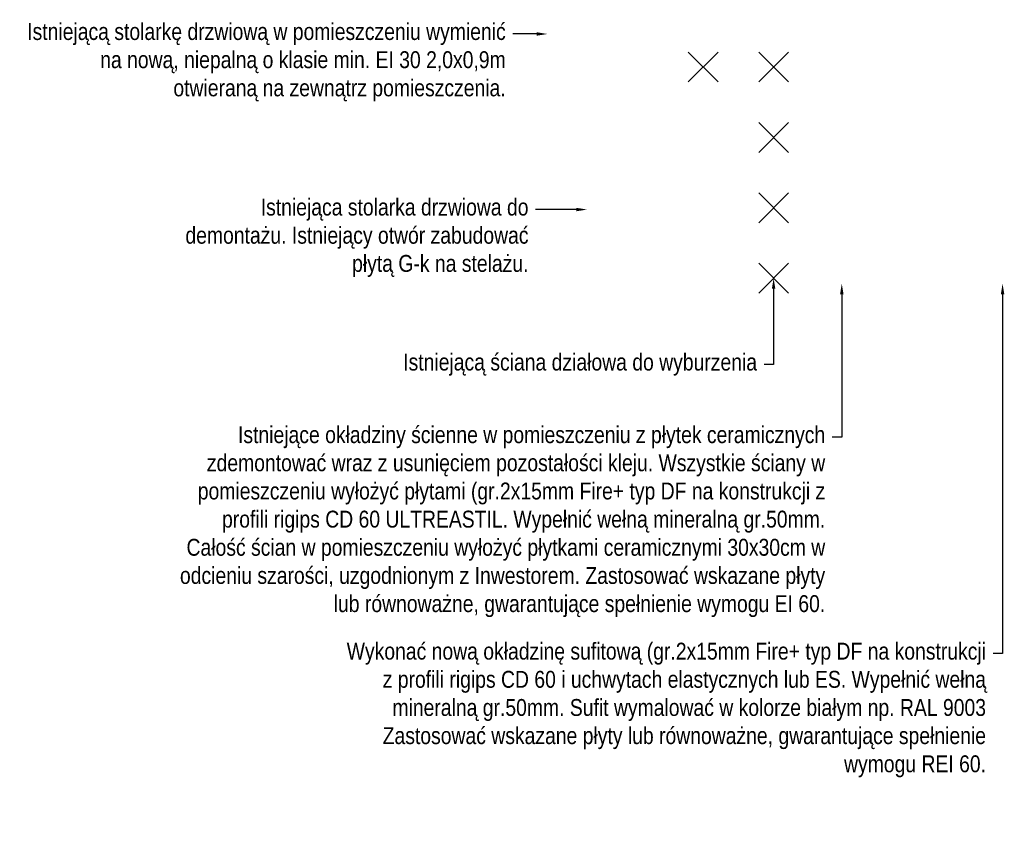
# Model space of a CAD drawing. Header units: centimetres. Extents: x 22052 to 56535, y 76485 to 78519.
# Tile 114 of 235: x 42792 to 43492, y 77135 to 77713. Entities that reach past the tile are written whole.
import ezdxf
from ezdxf import colors
from ezdxf.entities.mleader import LeaderData, LeaderLine
from ezdxf.math import Vec2, Vec3

# ---------------------------------------------------------------- set-up
doc = ezdxf.new("R2010")
doc.units = ezdxf.units.CM
doc.layers.add('DACH', color=1, linetype='Continuous', lineweight=35)
doc.layers.add('IS_Opis', color=250, linetype='Continuous', lineweight=9)
doc.styles.add('styl1', font='ARIALN.TTF')

# ---------------------------------------------------------------- blocks, each defined once
blk = doc.blocks.new('Krzyż')
at = {"layer": 'DACH'}
for p, q in [((22303.31, 72944.14), (22324.53, 72965.35)), ((22324.53, 72944.14), (22303.31, 72965.35))]:
    blk.add_line(p, q, dxfattribs=at)

msp = doc.modelspace()

# ---------------------------------------------------------------- block references
at = {"layer": 'DACH'}
for p in [(20963.95, 4724.78), (21013.95, 4724.78), (21013.95, 4674.78), (21013.95, 4624.78)]:
    msp.add_blockref('Krzyż', p, dxfattribs=at)

# ---------------------------------------------------------------- leaders
at = {"layer": 'IS_Opis'}
ml = msp.add_multileader_mtext('Standard', dxfattribs=at)
ml.set_content('Istniejącą stolarkę drzwiową w pomieszczeniu wymienić na nową, niepalną o klasie min. EI 30 2,0x0,9m otwieraną na zewnątrz pomieszczenia.', color=256, style='styl1')
ml.set_leader_properties()
ml.build(insert=Vec2(0, 0))
ml.multileader.update_dxf_attribs({"dogleg_length": 5, "arrow_head_size": 7.5})
ctx = ml.context
ctx.base_point, ctx.char_height, ctx.arrow_head_size, ctx.landing_gap_size, ctx.plane_origin = Vec3(42793.97, 77703.03), 12, 7.5, 5, Vec3(43200.35, 77327.39)
ctx.text_align_type = 2
notes = []
notes.append((ctx, [(0, (1, 1, 0), (43149.3, 77703.03), (-1, 0), 6.77, [(0, [(43167.15, 77703.03)], 0, [])])]))
ctx.mtext.insert, ctx.mtext.width, ctx.mtext.defined_height, ctx.mtext.alignment, ctx.mtext.flow_direction = Vec3(43137.53, 77710.77), 345.2838, 76.92, 3, 5
ctx.mtext.has_bg_fill, ctx.mtext.bg_color, ctx.mtext.bg_scale_factor, ctx.mtext.bg_transparency, ctx.mtext.use_window_bg_color = 1, -1027028792, 1.5, 0, 1
ml = msp.add_multileader_mtext('Standard', dxfattribs=at)
ml.set_content('Istniejącą ściana działowa do wyburzenia', color=256, style='styl1')
ml.set_leader_properties()
ml.build(insert=Vec2(0, 0))
ml.multileader.update_dxf_attribs({"dogleg_length": 5, "arrow_head_size": 7.5})
ctx = ml.context
ctx.base_point, ctx.char_height, ctx.arrow_head_size, ctx.landing_gap_size, ctx.plane_origin = Vec3(43061.59, 77468.22), 12, 7.5, 5, Vec3(43378.92, 77114.1)
ctx.text_align_type = 2
notes.append((ctx, [(0, (1, 1, 0), (43327.87, 77468.22), (-1, 0), 6.77, [(0, [(43327.87, 77529.53)], 0, [])])]))
ctx.mtext.insert, ctx.mtext.width, ctx.mtext.defined_height, ctx.mtext.alignment, ctx.mtext.flow_direction = Vec3(43316.1, 77475.98), 252.0598, 76.92, 3, 5
ctx.mtext.has_bg_fill, ctx.mtext.bg_color, ctx.mtext.bg_scale_factor, ctx.mtext.bg_transparency, ctx.mtext.use_window_bg_color = 1, -1027028792, 1.5, 0, 1
for ctx, leaders in notes:
    for number, flags, end, landing, length, lines in leaders:
        leader = LeaderData()
        leader.index, (leader.has_last_leader_line, leader.has_dogleg_vector, leader.attachment_direction) = number, flags
        leader.last_leader_point, leader.dogleg_vector, leader.dogleg_length = Vec3(end), Vec3(landing), length
        for number, points, colour, breaks in lines:
            line = LeaderLine()
            line.index, line.vertices, line.color, line.breaks = number, Vec3.list(points), colors.encode_raw_color(colour), breaks
            leader.lines.append(line)
        ctx.leaders.append(leader)

# ---------------------------------------------------------------- next in the draw order: block references
at = {"layer": 'DACH'}
msp.add_blockref('Krzyż', (21013.95, 4574.78), dxfattribs=at)

# ---------------------------------------------------------------- next in the draw order: leaders
at = {"layer": 'IS_Opis'}
ml = msp.add_multileader_mtext('Standard', dxfattribs=at)
ml.set_content('Istniejąca stolarka drzwiowa do demontażu. Istniejący otwór zabudować płytą G-k na stelażu. ', color=256, style='styl1')
ml.set_leader_properties()
ml.build(insert=Vec2(0, 0))
ml.multileader.update_dxf_attribs({"dogleg_length": 5, "arrow_head_size": 7.5})
ctx = ml.context
ctx.base_point, ctx.char_height, ctx.arrow_head_size, ctx.landing_gap_size, ctx.plane_origin = Vec3(42905.53, 77578.31), 12, 7.5, 5, Vec3(43216.56, 77224.19)
ctx.text_align_type = 2
notes = []
notes.append((ctx, [(0, (1, 1, 0), (43165.51, 77578.31), (-1, 0), 6.77, [(0, [(43195.24, 77578.31)], 0, [])])]))
ctx.mtext.insert, ctx.mtext.width, ctx.mtext.defined_height, ctx.mtext.alignment, ctx.mtext.flow_direction = Vec3(43153.73, 77586.07), 252.0598, 76.92, 3, 5
ctx.mtext.has_bg_fill, ctx.mtext.bg_color, ctx.mtext.bg_scale_factor, ctx.mtext.bg_transparency, ctx.mtext.use_window_bg_color = 1, -1027028792, 1.5, 0, 1
for ctx, leaders in notes:
    for number, flags, end, landing, length, lines in leaders:
        leader = LeaderData()
        leader.index, (leader.has_last_leader_line, leader.has_dogleg_vector, leader.attachment_direction) = number, flags
        leader.last_leader_point, leader.dogleg_vector, leader.dogleg_length = Vec3(end), Vec3(landing), length
        for number, points, colour, breaks in lines:
            line = LeaderLine()
            line.index, line.vertices, line.color, line.breaks = number, Vec3.list(points), colors.encode_raw_color(colour), breaks
            leader.lines.append(line)
        ctx.leaders.append(leader)

# ---------------------------------------------------------------- next in the draw order: leaders
ml = msp.add_multileader_mtext('Standard', dxfattribs=at)
ml.set_content('Istniejące okładziny ścienne w pomieszczeniu z płytek ceramicznych zdemontować wraz z usunięciem pozostałości kleju. Wszystkie ściany w pomieszczeniu wyłożyć płytami (gr.2x15mm Fire+ typ DF na konstrukcji z profili rigips CD 60 ULTREASTIL. Wypełnić wełną mineralną gr.50mm. Całość ścian w pomieszczeniu wyłożyć płytkami ceramicznymi 30x30cm w odcieniu szarości, uzgodnionym z Inwestorem. Zastosować wskazane płyty lub równoważne, gwarantujące spełnienie wymogu EI 60.  ', color=256, style='styl1')
ml.set_leader_properties()
ml.build(insert=Vec2(0, 0))
ml.multileader.update_dxf_attribs({"dogleg_length": 5, "arrow_head_size": 7.5})
ctx = ml.context
ctx.base_point, ctx.char_height, ctx.arrow_head_size, ctx.landing_gap_size, ctx.plane_origin = Vec3(42901.6, 77416.65), 12, 7.5, 5, Vec3(43427.36, 77062.54)
ctx.text_align_type = 2
notes = []
notes.append((ctx, [(0, (1, 1, 0), (43376.31, 77416.65), (-1, 0), 6.77, [(0, [(43376.31, 77525.66)], 0, [])])]))
ctx.mtext.insert, ctx.mtext.width, ctx.mtext.defined_height, ctx.mtext.alignment, ctx.mtext.flow_direction = Vec3(43364.53, 77424.42), 457.9641, 76.92, 3, 5
ctx.mtext.has_bg_fill, ctx.mtext.bg_color, ctx.mtext.bg_scale_factor, ctx.mtext.bg_transparency, ctx.mtext.use_window_bg_color = 1, -1027028792, 1.5, 0, 1
for ctx, leaders in notes:
    for number, flags, end, landing, length, lines in leaders:
        leader = LeaderData()
        leader.index, (leader.has_last_leader_line, leader.has_dogleg_vector, leader.attachment_direction) = number, flags
        leader.last_leader_point, leader.dogleg_vector, leader.dogleg_length = Vec3(end), Vec3(landing), length
        for number, points, colour, breaks in lines:
            line = LeaderLine()
            line.index, line.vertices, line.color, line.breaks = number, Vec3.list(points), colors.encode_raw_color(colour), breaks
            leader.lines.append(line)
        ctx.leaders.append(leader)

# ---------------------------------------------------------------- next in the draw order: leaders
ml = msp.add_multileader_mtext('Standard', dxfattribs=at)
ml.set_content('Wykonać nową okładzinę sufitową (gr.2x15mm Fire+ typ DF na konstrukcji z profili rigips CD 60 i uchwytach elastycznych lub ES. Wypełnić wełną mineralną gr.50mm. Sufit wymalować w kolorze białym np. RAL 9003 \\PZastosować wskazane płyty lub równoważne, gwarantujące spełnienie wymogu REI 60.  ', color=256, style='styl1')
ml.set_leader_properties()
ml.build(insert=Vec2(0, 0))
ml.multileader.update_dxf_attribs({"dogleg_length": 5, "arrow_head_size": 7.5})
ctx = ml.context
ctx.base_point, ctx.char_height, ctx.arrow_head_size, ctx.landing_gap_size, ctx.plane_origin = Vec3(43020.66, 77262.86), 12, 7.5, 5, Vec3(43541.59, 77062.54)
ctx.text_align_type = 2
notes = []
notes.append((ctx, [(0, (1, 1, 0), (43490.54, 77262.86), (-1, 0), 6.77, [(0, [(43490.54, 77525.66)], 0, [])])]))
ctx.mtext.insert, ctx.mtext.width, ctx.mtext.defined_height, ctx.mtext.alignment, ctx.mtext.flow_direction = Vec3(43478.77, 77270.63), 457.9641, 76.92, 3, 5
ctx.mtext.has_bg_fill, ctx.mtext.bg_color, ctx.mtext.bg_scale_factor, ctx.mtext.bg_transparency, ctx.mtext.use_window_bg_color = 1, -1027028792, 1.5, 0, 1
for ctx, leaders in notes:
    for number, flags, end, landing, length, lines in leaders:
        leader = LeaderData()
        leader.index, (leader.has_last_leader_line, leader.has_dogleg_vector, leader.attachment_direction) = number, flags
        leader.last_leader_point, leader.dogleg_vector, leader.dogleg_length = Vec3(end), Vec3(landing), length
        for number, points, colour, breaks in lines:
            line = LeaderLine()
            line.index, line.vertices, line.color, line.breaks = number, Vec3.list(points), colors.encode_raw_color(colour), breaks
            leader.lines.append(line)
        ctx.leaders.append(leader)

doc.saveas('drawing.dxf')
